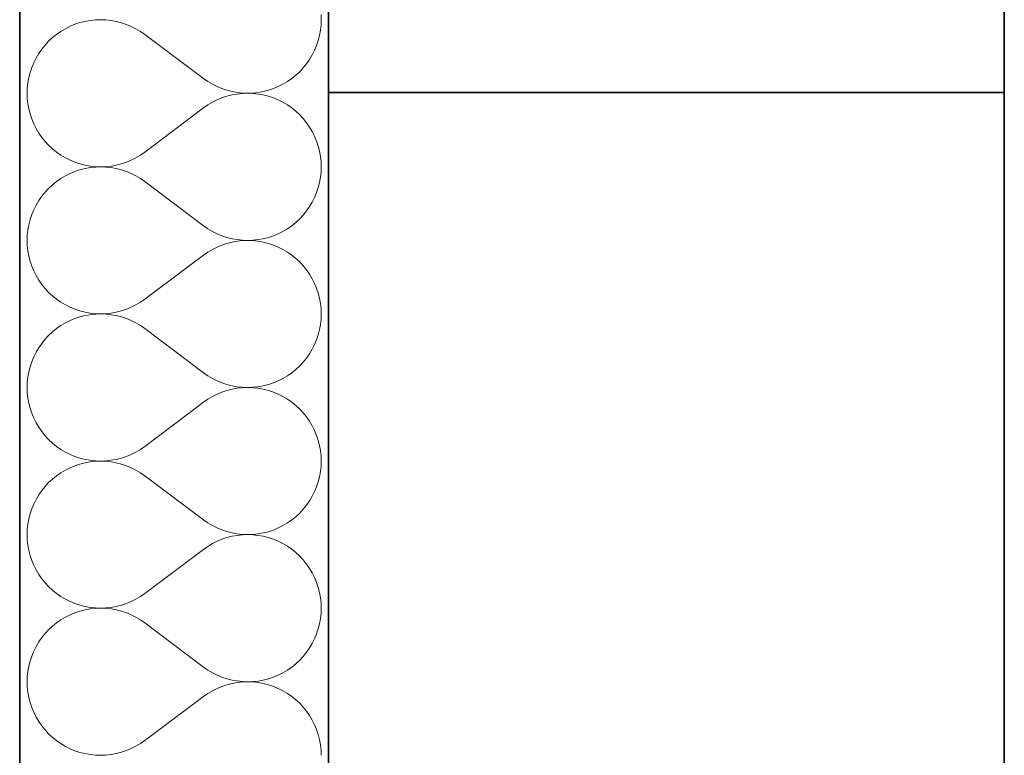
# Model space of a CAD drawing. Header units: millimetres. Extents: x -8078 to 234695, y -4319 to 602442.
# Tile 135 of 152: x 80170 to 80680, y 290848 to 291229. Entities that reach past the tile are written whole.
import ezdxf

# ---------------------------------------------------------------- set-up
doc = ezdxf.new("R2010")
doc.units = ezdxf.units.MM
doc.header["$MEASUREMENT"] = 0
for name, color, linetype in [('#podkład', 252, 'Continuous'), ('- A - ocieplenie', 7, 'Continuous'), ('Konstrukcja - Stropy', 7, 'Continuous'), ('Konstrukcja - Ściany zewnętrzne', 7, 'Continuous')]:
    doc.layers.add(name, color=color, linetype=linetype)

# ---------------------------------------------------------------- blocks, each defined once
blk = doc.blocks.new('UHYGFFFF')
at = {"layer": '- A - ocieplenie', "color": 252, "linetype": 'Continuous', "lineweight": 35, "ltscale": 100}
for p, q in [((19777.48, 396062.63), (19777.47, 388486.86)), ((19937.47, 388486.86), (19937.48, 396062.63))]:
    blk.add_line(p, q, dxfattribs=at)
at = {"layer": '- A - ocieplenie', "color": 252, "linetype": 'Continuous', "lineweight": 13, "ltscale": 100}
for p, q in [((19808.67, 391745.84), (19806.09, 391744.98)), ((19811.3, 391746.51), (19808.67, 391745.84)), ((19813.98, 391746.99), (19811.3, 391746.51)), ((19816.69, 391747.28), (19813.98, 391746.99)), ((19819.41, 391747.37), (19816.69, 391747.28)), ((19822.12, 391747.27), (19819.41, 391747.37)), ((19824.83, 391746.98), (19822.12, 391747.27)), ((19827.51, 391746.5), (19824.83, 391746.98)), ((19830.14, 391745.82), (19827.51, 391746.5)), ((19832.72, 391744.96), (19830.14, 391745.82)), ((19933.67, 391747.37), (19933.57, 391750.09)), ((19933.57, 391744.65), (19933.67, 391747.37)), ((19798.8, 391741.33), (19796.56, 391739.78)), ((19801.14, 391742.72), (19798.8, 391741.33)), ((19803.57, 391743.94), (19801.14, 391742.72)), ((19806.09, 391744.98), (19803.57, 391743.94)), ((19835.23, 391743.92), (19832.72, 391744.96)), ((19837.67, 391742.7), (19835.23, 391743.92)), ((19840, 391741.31), (19837.67, 391742.7)), ((19842.24, 391739.75), (19840, 391741.31)), ((19932.8, 391739.27), (19933.28, 391741.95)), ((19933.28, 391741.95), (19933.57, 391744.65)), ((19792.45, 391736.22), (19790.6, 391734.23)), ((19794.44, 391738.08), (19792.45, 391736.22)), ((19796.56, 391739.78), (19794.44, 391738.08)), ((19872.71, 391716.9), (19842.24, 391739.75)), ((19931.26, 391734.05), (19932.12, 391736.64)), ((19932.12, 391736.64), (19932.8, 391739.27)), ((19788.89, 391732.12), (19787.34, 391729.88)), ((19790.6, 391734.23), (19788.89, 391732.12)), ((19929, 391729.11), (19930.22, 391731.54)), ((19930.22, 391731.54), (19931.26, 391734.05)), ((19785.95, 391727.54), (19784.73, 391725.11)), ((19787.34, 391729.88), (19785.95, 391727.54)), ((19926.06, 391724.54), (19927.61, 391726.77)), ((19927.61, 391726.77), (19929, 391729.11)), ((19783.69, 391722.6), (19782.83, 391720.01)), ((19784.73, 391725.11), (19783.69, 391722.6)), ((19920.51, 391718.57), (19922.5, 391720.43)), ((19922.5, 391720.43), (19924.35, 391722.42)), ((19924.35, 391722.42), (19926.06, 391724.54)), ((19782.16, 391717.38), (19781.67, 391714.7)), ((19782.83, 391720.01), (19782.16, 391717.38)), ((19872.71, 391716.9), (19874.95, 391715.34)), ((19874.95, 391715.34), (19877.29, 391713.95)), ((19913.81, 391713.93), (19916.15, 391715.32)), ((19916.15, 391715.32), (19918.39, 391716.87)), ((19918.39, 391716.87), (19920.51, 391718.57)), ((19781.38, 391712), (19781.29, 391709.28)), ((19781.67, 391714.7), (19781.38, 391712)), ((19877.29, 391713.95), (19879.72, 391712.73)), ((19879.72, 391712.73), (19882.23, 391711.69)), ((19882.23, 391711.69), (19884.81, 391710.83)), ((19884.81, 391710.83), (19887.45, 391710.15)), ((19887.45, 391710.15), (19890.12, 391709.67)), ((19900.97, 391709.66), (19903.65, 391710.14)), ((19903.65, 391710.14), (19906.28, 391710.82)), ((19906.28, 391710.82), (19908.87, 391711.67)), ((19908.87, 391711.67), (19911.38, 391712.71)), ((19911.38, 391712.71), (19913.81, 391713.93)), ((19781.29, 391709.28), (19781.38, 391706.56)), ((19781.38, 391706.56), (19781.67, 391703.85)), ((19879.72, 391705.82), (19877.29, 391704.6)), ((19882.23, 391706.87), (19879.72, 391705.82)), ((19884.81, 391707.73), (19882.23, 391706.87)), ((19887.45, 391708.4), (19884.81, 391707.73)), ((19890.12, 391708.89), (19887.45, 391708.4)), ((19890.12, 391709.67), (19892.83, 391709.38)), ((19892.83, 391709.18), (19890.12, 391708.89)), ((19892.83, 391709.38), (19895.55, 391709.28)), ((19895.55, 391709.28), (19892.83, 391709.18)), ((19895.55, 391709.28), (19898.27, 391709.37)), ((19898.27, 391709.18), (19895.55, 391709.28)), ((19898.27, 391709.37), (19900.97, 391709.66)), ((19900.97, 391708.89), (19898.27, 391709.18)), ((19903.65, 391708.41), (19900.97, 391708.89)), ((19906.28, 391707.74), (19903.65, 391708.41)), ((19908.87, 391706.88), (19906.28, 391707.74)), ((19911.38, 391705.84), (19908.87, 391706.88)), ((19913.81, 391704.63), (19911.38, 391705.84)), ((19781.67, 391703.85), (19782.16, 391701.18)), ((19782.16, 391701.18), (19782.83, 391698.54)), ((19872.71, 391701.66), (19842.24, 391678.8)), ((19874.95, 391703.21), (19872.71, 391701.66)), ((19877.29, 391704.6), (19874.95, 391703.21)), ((19916.15, 391703.24), (19913.81, 391704.63)), ((19918.39, 391701.69), (19916.15, 391703.24)), ((19920.51, 391699.98), (19918.39, 391701.69)), ((19922.5, 391698.13), (19920.51, 391699.98)), ((19782.83, 391698.54), (19783.69, 391695.96)), ((19783.69, 391695.96), (19784.73, 391693.45)), ((19924.35, 391696.14), (19922.5, 391698.13)), ((19926.06, 391694.02), (19924.35, 391696.14)), ((19784.73, 391693.45), (19785.95, 391691.01)), ((19785.95, 391691.01), (19787.34, 391688.67)), ((19927.61, 391691.79), (19926.06, 391694.02)), ((19929, 391689.45), (19927.61, 391691.79)), ((19787.34, 391688.67), (19788.89, 391686.44)), ((19788.89, 391686.44), (19790.6, 391684.32)), ((19930.22, 391687.01), (19929, 391689.45)), ((19931.26, 391684.5), (19930.22, 391687.01)), ((19932.12, 391681.92), (19931.26, 391684.5)), ((19790.6, 391684.32), (19792.45, 391682.33)), ((19792.45, 391682.33), (19794.44, 391680.48)), ((19794.44, 391680.48), (19796.56, 391678.77)), ((19932.8, 391679.28), (19932.12, 391681.92)), ((19796.56, 391678.77), (19798.8, 391677.22)), ((19798.8, 391677.22), (19801.14, 391675.83)), ((19801.14, 391675.83), (19803.57, 391674.62)), ((19803.57, 391674.62), (19806.09, 391673.58)), ((19832.72, 391673.6), (19835.23, 391674.64)), ((19835.23, 391674.64), (19837.67, 391675.86)), ((19837.67, 391675.86), (19840, 391677.25)), ((19840, 391677.25), (19842.24, 391678.8)), ((19933.28, 391676.61), (19932.8, 391679.28)), ((19933.57, 391673.9), (19933.28, 391676.61)), ((19806.09, 391673.58), (19808.67, 391672.72)), ((19808.67, 391669.65), (19806.09, 391668.79)), ((19808.67, 391672.72), (19811.3, 391672.05)), ((19811.3, 391670.32), (19808.67, 391669.65)), ((19811.3, 391672.05), (19813.98, 391671.57)), ((19813.98, 391670.8), (19811.3, 391670.32)), ((19813.98, 391671.57), (19816.69, 391671.28)), ((19816.69, 391671.09), (19813.98, 391670.8)), ((19816.69, 391671.28), (19819.41, 391671.18)), ((19819.41, 391671.18), (19816.69, 391671.09)), ((19819.41, 391671.18), (19822.12, 391671.28)), ((19822.12, 391671.08), (19819.41, 391671.18)), ((19822.12, 391671.28), (19824.83, 391671.57)), ((19824.83, 391670.79), (19822.12, 391671.08)), ((19824.83, 391671.57), (19827.51, 391672.06)), ((19827.51, 391670.31), (19824.83, 391670.79)), ((19827.51, 391672.06), (19830.14, 391672.73)), ((19830.14, 391669.63), (19827.51, 391670.31)), ((19830.14, 391672.73), (19832.72, 391673.6)), ((19832.72, 391668.77), (19830.14, 391669.63)), ((19933.67, 391671.18), (19933.57, 391673.9)), ((19933.57, 391668.46), (19933.67, 391671.18)), ((19798.8, 391665.14), (19796.56, 391663.59)), ((19801.14, 391666.53), (19798.8, 391665.14)), ((19803.57, 391667.75), (19801.14, 391666.53)), ((19806.09, 391668.79), (19803.57, 391667.75)), ((19835.23, 391667.73), (19832.72, 391668.77)), ((19837.67, 391666.51), (19835.23, 391667.73)), ((19840, 391665.12), (19837.67, 391666.51)), ((19842.24, 391663.56), (19840, 391665.12)), ((19932.8, 391663.08), (19933.28, 391665.76)), ((19933.28, 391665.76), (19933.57, 391668.46)), ((19792.45, 391660.03), (19790.6, 391658.04)), ((19794.44, 391661.89), (19792.45, 391660.03)), ((19796.56, 391663.59), (19794.44, 391661.89)), ((19872.71, 391640.71), (19842.24, 391663.56)), ((19931.26, 391657.86), (19932.12, 391660.45)), ((19932.12, 391660.45), (19932.8, 391663.08)), ((19788.89, 391655.93), (19787.34, 391653.69)), ((19790.6, 391658.04), (19788.89, 391655.93)), ((19929, 391652.92), (19930.22, 391655.35)), ((19930.22, 391655.35), (19931.26, 391657.86)), ((19784.73, 391648.92), (19783.69, 391646.41)), ((19785.95, 391651.35), (19784.73, 391648.92)), ((19787.34, 391653.69), (19785.95, 391651.35)), ((19926.06, 391648.34), (19927.61, 391650.58)), ((19927.61, 391650.58), (19929, 391652.92)), ((19782.83, 391643.82), (19782.16, 391641.19)), ((19783.69, 391646.41), (19782.83, 391643.82)), ((19920.51, 391642.38), (19922.5, 391644.24)), ((19922.5, 391644.24), (19924.35, 391646.23)), ((19924.35, 391646.23), (19926.06, 391648.34)), ((19782.16, 391641.19), (19781.67, 391638.51)), ((19872.71, 391640.71), (19874.95, 391639.15)), ((19874.95, 391639.15), (19877.29, 391637.76)), ((19913.81, 391637.74), (19916.15, 391639.13)), ((19916.15, 391639.13), (19918.39, 391640.68)), ((19918.39, 391640.68), (19920.51, 391642.38)), ((19781.38, 391635.81), (19781.29, 391633.09)), ((19781.67, 391638.51), (19781.38, 391635.81)), ((19877.29, 391637.76), (19879.72, 391636.54)), ((19879.72, 391636.54), (19882.23, 391635.5)), ((19882.23, 391635.5), (19884.81, 391634.64)), ((19884.81, 391634.64), (19887.45, 391633.96)), ((19887.45, 391633.96), (19890.12, 391633.48)), ((19890.12, 391633.48), (19892.83, 391633.19)), ((19898.27, 391633.18), (19900.97, 391633.47)), ((19900.97, 391633.47), (19903.65, 391633.95)), ((19903.65, 391633.95), (19906.28, 391634.62)), ((19906.28, 391634.62), (19908.87, 391635.48)), ((19908.87, 391635.48), (19911.38, 391636.52)), ((19911.38, 391636.52), (19913.81, 391637.74)), ((19781.29, 391633.09), (19781.38, 391630.37)), ((19781.38, 391630.37), (19781.67, 391627.66)), ((19877.29, 391628.41), (19874.95, 391627.02)), ((19879.72, 391629.63), (19877.29, 391628.41)), ((19882.23, 391630.67), (19879.72, 391629.63)), ((19884.81, 391631.54), (19882.23, 391630.67)), ((19887.45, 391632.21), (19884.81, 391631.54)), ((19890.12, 391632.7), (19887.45, 391632.21)), ((19892.83, 391632.99), (19890.12, 391632.7)), ((19892.83, 391633.19), (19895.55, 391633.09)), ((19895.55, 391633.09), (19892.83, 391632.99)), ((19895.55, 391633.09), (19898.27, 391633.18)), ((19898.27, 391632.99), (19895.55, 391633.09)), ((19900.97, 391632.7), (19898.27, 391632.99)), ((19903.65, 391632.22), (19900.97, 391632.7)), ((19906.28, 391631.55), (19903.65, 391632.22)), ((19908.87, 391630.69), (19906.28, 391631.55)), ((19911.38, 391629.65), (19908.87, 391630.69)), ((19913.81, 391628.44), (19911.38, 391629.65)), ((19916.15, 391627.05), (19913.81, 391628.44)), ((19781.67, 391627.66), (19782.16, 391624.99)), ((19782.16, 391624.99), (19782.83, 391622.35)), ((19872.71, 391625.47), (19842.24, 391602.61)), ((19874.95, 391627.02), (19872.71, 391625.47)), ((19918.39, 391625.5), (19916.15, 391627.05)), ((19920.51, 391623.79), (19918.39, 391625.5)), ((19922.5, 391621.94), (19920.51, 391623.79)), ((19782.83, 391622.35), (19783.69, 391619.77)), ((19783.69, 391619.77), (19784.73, 391617.26)), ((19924.35, 391619.95), (19922.5, 391621.94)), ((19926.06, 391617.83), (19924.35, 391619.95)), ((19784.73, 391617.26), (19785.95, 391614.82)), ((19785.95, 391614.82), (19787.34, 391612.48)), ((19927.61, 391615.6), (19926.06, 391617.83)), ((19929, 391613.26), (19927.61, 391615.6)), ((19930.22, 391610.82), (19929, 391613.26)), ((19787.34, 391612.48), (19788.89, 391610.25)), ((19788.89, 391610.25), (19790.6, 391608.13)), ((19790.6, 391608.13), (19792.45, 391606.14)), ((19931.26, 391608.31), (19930.22, 391610.82)), ((19932.12, 391605.73), (19931.26, 391608.31)), ((19792.45, 391606.14), (19794.44, 391604.29)), ((19794.44, 391604.29), (19796.56, 391602.58)), ((19932.8, 391603.09), (19932.12, 391605.73)), ((19933.28, 391600.42), (19932.8, 391603.09)), ((19796.56, 391602.58), (19798.8, 391601.03)), ((19798.8, 391601.03), (19801.14, 391599.64)), ((19801.14, 391599.64), (19803.57, 391598.43)), ((19803.57, 391598.43), (19806.09, 391597.39)), ((19832.72, 391597.4), (19835.23, 391598.45)), ((19835.23, 391598.45), (19837.67, 391599.67)), ((19837.67, 391599.67), (19840, 391601.06)), ((19840, 391601.06), (19842.24, 391602.61)), ((19933.57, 391597.71), (19933.28, 391600.42)), ((19806.09, 391597.39), (19808.67, 391596.53)), ((19808.67, 391593.45), (19806.09, 391592.6)), ((19808.67, 391596.53), (19811.3, 391595.86)), ((19811.3, 391594.13), (19808.67, 391593.45)), ((19811.3, 391595.86), (19813.98, 391595.38)), ((19813.98, 391594.61), (19811.3, 391594.13)), ((19813.98, 391595.38), (19816.69, 391595.09)), ((19816.69, 391594.9), (19813.98, 391594.61)), ((19816.69, 391595.09), (19819.41, 391594.99)), ((19819.41, 391594.99), (19816.69, 391594.9)), ((19819.41, 391594.99), (19822.12, 391595.09)), ((19822.12, 391594.89), (19819.41, 391594.99)), ((19822.12, 391595.09), (19824.83, 391595.38)), ((19824.83, 391594.6), (19822.12, 391594.89)), ((19824.83, 391595.38), (19827.51, 391595.87)), ((19827.51, 391594.12), (19824.83, 391594.6)), ((19827.51, 391595.87), (19830.14, 391596.54)), ((19830.14, 391593.44), (19827.51, 391594.12)), ((19830.14, 391596.54), (19832.72, 391597.4)), ((19832.72, 391592.58), (19830.14, 391593.44)), ((19933.67, 391594.99), (19933.57, 391597.71)), ((19933.57, 391592.27), (19933.67, 391594.99)), ((19798.8, 391588.95), (19796.56, 391587.4)), ((19801.14, 391590.34), (19798.8, 391588.95)), ((19803.57, 391591.56), (19801.14, 391590.34)), ((19806.09, 391592.6), (19803.57, 391591.56)), ((19835.23, 391591.54), (19832.72, 391592.58)), ((19837.67, 391590.32), (19835.23, 391591.54)), ((19840, 391588.93), (19837.67, 391590.32)), ((19842.24, 391587.37), (19840, 391588.93)), ((19932.8, 391586.89), (19933.28, 391589.57)), ((19933.28, 391589.57), (19933.57, 391592.27)), ((19792.45, 391583.84), (19790.6, 391581.85)), ((19794.44, 391585.7), (19792.45, 391583.84)), ((19796.56, 391587.4), (19794.44, 391585.7)), ((19872.71, 391564.52), (19842.24, 391587.37)), ((19931.26, 391581.67), (19932.12, 391584.26)), ((19932.12, 391584.26), (19932.8, 391586.89)), ((19787.34, 391577.5), (19785.95, 391575.16)), ((19788.89, 391579.73), (19787.34, 391577.5)), ((19790.6, 391581.85), (19788.89, 391579.73)), ((19929, 391576.73), (19930.22, 391579.16)), ((19930.22, 391579.16), (19931.26, 391581.67)), ((19784.73, 391572.73), (19783.69, 391570.22)), ((19785.95, 391575.16), (19784.73, 391572.73)), ((19926.06, 391572.15), (19927.61, 391574.39)), ((19927.61, 391574.39), (19929, 391576.73)), ((19782.83, 391567.63), (19782.16, 391565)), ((19783.69, 391570.22), (19782.83, 391567.63)), ((19920.51, 391566.19), (19922.5, 391568.05)), ((19922.5, 391568.05), (19924.35, 391570.04)), ((19924.35, 391570.04), (19926.06, 391572.15)), ((19781.67, 391562.32), (19781.38, 391559.62)), ((19782.16, 391565), (19781.67, 391562.32)), ((19872.71, 391564.52), (19874.95, 391562.96)), ((19874.95, 391562.96), (19877.29, 391561.57)), ((19913.81, 391561.55), (19916.15, 391562.94)), ((19916.15, 391562.94), (19918.39, 391564.49)), ((19918.39, 391564.49), (19920.51, 391566.19)), ((19781.38, 391559.62), (19781.29, 391556.9)), ((19877.29, 391561.57), (19879.72, 391560.35)), ((19879.72, 391560.35), (19882.23, 391559.31)), ((19882.23, 391559.31), (19884.81, 391558.45)), ((19884.81, 391558.45), (19887.45, 391557.77)), ((19887.45, 391557.77), (19890.12, 391557.29)), ((19890.12, 391557.29), (19892.83, 391557)), ((19892.83, 391557), (19895.55, 391556.9)), ((19895.55, 391556.9), (19898.27, 391556.99)), ((19898.27, 391556.99), (19900.97, 391557.28)), ((19900.97, 391557.28), (19903.65, 391557.76)), ((19903.65, 391557.76), (19906.28, 391558.43)), ((19906.28, 391558.43), (19908.87, 391559.29)), ((19908.87, 391559.29), (19911.38, 391560.33)), ((19911.38, 391560.33), (19913.81, 391561.55)), ((19781.29, 391556.9), (19781.38, 391554.18)), ((19781.38, 391554.18), (19781.67, 391551.47)), ((19877.29, 391552.22), (19874.95, 391550.83)), ((19879.72, 391553.44), (19877.29, 391552.22)), ((19882.23, 391554.48), (19879.72, 391553.44)), ((19884.81, 391555.35), (19882.23, 391554.48)), ((19887.45, 391556.02), (19884.81, 391555.35)), ((19890.12, 391556.51), (19887.45, 391556.02)), ((19892.83, 391556.8), (19890.12, 391556.51)), ((19895.55, 391556.9), (19892.83, 391556.8)), ((19898.27, 391556.8), (19895.55, 391556.9)), ((19900.97, 391556.51), (19898.27, 391556.8)), ((19903.65, 391556.03), (19900.97, 391556.51)), ((19906.28, 391555.36), (19903.65, 391556.03)), ((19908.87, 391554.5), (19906.28, 391555.36)), ((19911.38, 391553.46), (19908.87, 391554.5)), ((19913.81, 391552.25), (19911.38, 391553.46)), ((19916.15, 391550.86), (19913.81, 391552.25)), ((19781.67, 391551.47), (19782.16, 391548.8)), ((19782.16, 391548.8), (19782.83, 391546.16)), ((19872.71, 391549.28), (19842.24, 391526.42)), ((19874.95, 391550.83), (19872.71, 391549.28)), ((19918.39, 391549.31), (19916.15, 391550.86)), ((19920.51, 391547.6), (19918.39, 391549.31)), ((19922.5, 391545.75), (19920.51, 391547.6)), ((19782.83, 391546.16), (19783.69, 391543.58)), ((19783.69, 391543.58), (19784.73, 391541.07)), ((19924.35, 391543.76), (19922.5, 391545.75)), ((19926.06, 391541.64), (19924.35, 391543.76)), ((19927.61, 391539.4), (19926.06, 391541.64)), ((19784.73, 391541.07), (19785.95, 391538.63)), ((19785.95, 391538.63), (19787.34, 391536.29)), ((19929, 391537.07), (19927.61, 391539.4)), ((19930.22, 391534.63), (19929, 391537.07)), ((19787.34, 391536.29), (19788.89, 391534.06)), ((19788.89, 391534.06), (19790.6, 391531.94)), ((19790.6, 391531.94), (19792.45, 391529.95)), ((19931.26, 391532.12), (19930.22, 391534.63)), ((19932.12, 391529.54), (19931.26, 391532.12)), ((19792.45, 391529.95), (19794.44, 391528.1)), ((19794.44, 391528.1), (19796.56, 391526.39)), ((19796.56, 391526.39), (19798.8, 391524.84)), ((19840, 391524.87), (19842.24, 391526.42)), ((19932.8, 391526.9), (19932.12, 391529.54)), ((19933.28, 391524.23), (19932.8, 391526.9)), ((19798.8, 391524.84), (19801.14, 391523.45)), ((19801.14, 391523.45), (19803.57, 391522.24)), ((19803.57, 391522.24), (19806.09, 391521.2)), ((19832.72, 391521.21), (19835.23, 391522.26)), ((19835.23, 391522.26), (19837.67, 391523.48)), ((19837.67, 391523.48), (19840, 391524.87)), ((19933.57, 391521.52), (19933.28, 391524.23)), ((19933.67, 391518.8), (19933.57, 391521.52)), ((19806.09, 391516.41), (19803.57, 391515.37)), ((19806.09, 391521.2), (19808.67, 391520.34)), ((19808.67, 391517.26), (19806.09, 391516.41)), ((19808.67, 391520.34), (19811.3, 391519.67)), ((19811.3, 391517.94), (19808.67, 391517.26)), ((19811.3, 391519.67), (19813.98, 391519.19)), ((19813.98, 391518.42), (19811.3, 391517.94)), ((19813.98, 391519.19), (19816.69, 391518.9)), ((19816.69, 391518.71), (19813.98, 391518.42)), ((19816.69, 391518.9), (19819.41, 391518.8)), ((19819.41, 391518.8), (19816.69, 391518.71)), ((19819.41, 391518.8), (19822.12, 391518.9)), ((19822.12, 391518.7), (19819.41, 391518.8)), ((19822.12, 391518.9), (19824.83, 391519.19)), ((19824.83, 391518.41), (19822.12, 391518.7)), ((19824.83, 391519.19), (19827.51, 391519.68)), ((19827.51, 391517.93), (19824.83, 391518.41)), ((19827.51, 391519.68), (19830.14, 391520.35)), ((19830.14, 391517.25), (19827.51, 391517.93)), ((19830.14, 391520.35), (19832.72, 391521.21)), ((19832.72, 391516.39), (19830.14, 391517.25)), ((19835.23, 391515.35), (19832.72, 391516.39)), ((19933.57, 391516.08), (19933.67, 391518.8)), ((19796.56, 391511.21), (19794.44, 391509.51)), ((19798.8, 391512.76), (19796.56, 391511.21)), ((19801.14, 391514.15), (19798.8, 391512.76)), ((19803.57, 391515.37), (19801.14, 391514.15)), ((19837.67, 391514.13), (19835.23, 391515.35)), ((19840, 391512.74), (19837.67, 391514.13)), ((19842.24, 391511.18), (19840, 391512.74)), ((19872.71, 391488.33), (19842.24, 391511.18)), ((19932.8, 391510.7), (19933.28, 391513.38)), ((19933.28, 391513.38), (19933.57, 391516.08)), ((19792.45, 391507.65), (19790.6, 391505.66)), ((19794.44, 391509.51), (19792.45, 391507.65)), ((19931.26, 391505.48), (19932.12, 391508.06)), ((19932.12, 391508.06), (19932.8, 391510.7)), ((19787.34, 391501.31), (19785.95, 391498.97)), ((19788.89, 391503.54), (19787.34, 391501.31)), ((19790.6, 391505.66), (19788.89, 391503.54)), ((19929, 391500.54), (19930.22, 391502.97)), ((19930.22, 391502.97), (19931.26, 391505.48)), ((19784.73, 391496.54), (19783.69, 391494.02)), ((19785.95, 391498.97), (19784.73, 391496.54)), ((19924.35, 391493.85), (19926.06, 391495.96)), ((19926.06, 391495.96), (19927.61, 391498.2)), ((19927.61, 391498.2), (19929, 391500.54)), ((19782.83, 391491.44), (19782.16, 391488.81)), ((19783.69, 391494.02), (19782.83, 391491.44)), ((19920.51, 391490), (19922.5, 391491.86)), ((19922.5, 391491.86), (19924.35, 391493.85)), ((19781.67, 391486.13), (19781.38, 391483.43)), ((19782.16, 391488.81), (19781.67, 391486.13)), ((19872.71, 391488.33), (19874.95, 391486.77)), ((19874.95, 391486.77), (19877.29, 391485.38)), ((19913.81, 391485.36), (19916.15, 391486.75)), ((19916.15, 391486.75), (19918.39, 391488.3)), ((19918.39, 391488.3), (19920.51, 391490)), ((19781.38, 391483.43), (19781.29, 391480.71)), ((19781.29, 391480.71), (19781.38, 391477.99)), ((19877.29, 391485.38), (19879.72, 391484.16)), ((19879.72, 391484.16), (19882.23, 391483.12)), ((19882.23, 391483.12), (19884.81, 391482.26)), ((19884.81, 391482.26), (19887.45, 391481.58)), ((19887.45, 391481.58), (19890.12, 391481.1)), ((19890.12, 391481.1), (19892.83, 391480.81)), ((19892.83, 391480.61), (19890.12, 391480.31)), ((19892.83, 391480.81), (19895.55, 391480.71)), ((19895.55, 391480.71), (19892.83, 391480.61)), ((19895.55, 391480.71), (19898.27, 391480.8)), ((19898.27, 391480.61), (19895.55, 391480.71)), ((19898.27, 391480.8), (19900.97, 391481.09)), ((19900.97, 391480.32), (19898.27, 391480.61)), ((19900.97, 391481.09), (19903.65, 391481.57)), ((19903.65, 391481.57), (19906.28, 391482.24)), ((19906.28, 391482.24), (19908.87, 391483.1)), ((19908.87, 391483.1), (19911.38, 391484.14)), ((19911.38, 391484.14), (19913.81, 391485.36)), ((19781.38, 391477.99), (19781.67, 391475.28)), ((19877.29, 391476.03), (19874.95, 391474.64)), ((19879.72, 391477.25), (19877.29, 391476.03)), ((19882.23, 391478.29), (19879.72, 391477.25)), ((19884.81, 391479.16), (19882.23, 391478.29)), ((19887.45, 391479.83), (19884.81, 391479.16)), ((19890.12, 391480.31), (19887.45, 391479.83)), ((19903.65, 391479.84), (19900.97, 391480.32)), ((19906.28, 391479.17), (19903.65, 391479.84)), ((19908.87, 391478.31), (19906.28, 391479.17)), ((19911.38, 391477.27), (19908.87, 391478.31)), ((19913.81, 391476.05), (19911.38, 391477.27)), ((19916.15, 391474.67), (19913.81, 391476.05)), ((19781.67, 391475.28), (19782.16, 391472.61)), ((19782.16, 391472.61), (19782.83, 391469.97)), ((19872.71, 391473.09), (19842.24, 391450.23)), ((19874.95, 391474.64), (19872.71, 391473.09)), ((19918.39, 391473.12), (19916.15, 391474.67)), ((19920.51, 391471.41), (19918.39, 391473.12)), ((19922.5, 391469.56), (19920.51, 391471.41)), ((19782.83, 391469.97), (19783.69, 391467.39)), ((19783.69, 391467.39), (19784.73, 391464.88)), ((19924.35, 391467.57), (19922.5, 391469.56)), ((19926.06, 391465.45), (19924.35, 391467.57)), ((19927.61, 391463.21), (19926.06, 391465.45)), ((19784.73, 391464.88), (19785.95, 391462.44)), ((19785.95, 391462.44), (19787.34, 391460.1)), ((19787.34, 391460.1), (19788.89, 391457.87)), ((19929, 391460.88), (19927.61, 391463.21)), ((19930.22, 391458.44), (19929, 391460.88)), ((19788.89, 391457.87), (19790.6, 391455.75)), ((19790.6, 391455.75), (19792.45, 391453.76)), ((19931.26, 391455.93), (19930.22, 391458.44)), ((19932.12, 391453.35), (19931.26, 391455.93)), ((19792.45, 391453.76), (19794.44, 391451.91)), ((19794.44, 391451.91), (19796.56, 391450.2)), ((19796.56, 391450.2), (19798.8, 391448.65)), ((19840, 391448.68), (19842.24, 391450.23)), ((19932.8, 391450.71), (19932.12, 391453.35)), ((19933.28, 391448.03), (19932.8, 391450.71)), ((19798.8, 391448.65), (19801.14, 391447.26)), ((19801.14, 391447.26), (19803.57, 391446.05)), ((19803.57, 391446.05), (19806.09, 391445.01)), ((19806.09, 391445.01), (19808.67, 391444.15)), ((19830.14, 391444.16), (19832.72, 391445.02)), ((19832.72, 391445.02), (19835.23, 391446.07)), ((19835.23, 391446.07), (19837.67, 391447.29)), ((19837.67, 391447.29), (19840, 391448.68)), ((19933.57, 391445.33), (19933.28, 391448.03)), ((19933.67, 391442.61), (19933.57, 391445.33)), ((19806.09, 391440.22), (19803.57, 391439.18)), ((19808.67, 391441.07), (19806.09, 391440.22)), ((19808.67, 391444.15), (19811.3, 391443.48)), ((19811.3, 391441.75), (19808.67, 391441.07)), ((19811.3, 391443.48), (19813.98, 391443)), ((19813.98, 391442.23), (19811.3, 391441.75)), ((19813.98, 391443), (19816.69, 391442.71)), ((19816.69, 391442.52), (19813.98, 391442.23)), ((19816.69, 391442.71), (19819.41, 391442.61)), ((19819.41, 391442.61), (19816.69, 391442.52)), ((19819.41, 391442.61), (19822.12, 391442.71)), ((19822.12, 391442.51), (19819.41, 391442.61)), ((19822.12, 391442.71), (19824.83, 391443)), ((19824.83, 391442.22), (19822.12, 391442.51)), ((19824.83, 391443), (19827.51, 391443.49)), ((19827.51, 391441.73), (19824.83, 391442.22)), ((19827.51, 391443.49), (19830.14, 391444.16)), ((19830.14, 391441.06), (19827.51, 391441.73)), ((19832.72, 391440.2), (19830.14, 391441.06)), ((19835.23, 391439.16), (19832.72, 391440.2)), ((19933.28, 391437.19), (19933.57, 391439.89)), ((19933.57, 391439.89), (19933.67, 391442.61)), ((19796.56, 391435.02), (19794.44, 391433.32)), ((19798.8, 391436.57), (19796.56, 391435.02)), ((19801.14, 391437.96), (19798.8, 391436.57)), ((19803.57, 391439.18), (19801.14, 391437.96)), ((19837.67, 391437.94), (19835.23, 391439.16)), ((19840, 391436.55), (19837.67, 391437.94)), ((19842.24, 391434.99), (19840, 391436.55)), ((19872.71, 391412.14), (19842.24, 391434.99)), ((19932.8, 391434.51), (19933.28, 391437.19)), ((19790.6, 391429.47), (19788.89, 391427.35)), ((19792.45, 391431.46), (19790.6, 391429.47)), ((19794.44, 391433.32), (19792.45, 391431.46)), ((19931.26, 391429.29), (19932.12, 391431.87)), ((19932.12, 391431.87), (19932.8, 391434.51)), ((19787.34, 391425.12), (19785.95, 391422.78)), ((19788.89, 391427.35), (19787.34, 391425.12)), ((19927.61, 391422.01), (19929, 391424.35)), ((19929, 391424.35), (19930.22, 391426.78)), ((19930.22, 391426.78), (19931.26, 391429.29)), ((19784.73, 391420.35), (19783.69, 391417.83)), ((19785.95, 391422.78), (19784.73, 391420.35)), ((19924.35, 391417.66), (19926.06, 391419.77)), ((19926.06, 391419.77), (19927.61, 391422.01)), ((19782.83, 391415.25), (19782.16, 391412.62)), ((19783.69, 391417.83), (19782.83, 391415.25)), ((19920.51, 391413.81), (19922.5, 391415.67)), ((19922.5, 391415.67), (19924.35, 391417.66)), ((19781.67, 391409.94), (19781.38, 391407.23)), ((19782.16, 391412.62), (19781.67, 391409.94)), ((19872.71, 391412.14), (19874.95, 391410.58)), ((19874.95, 391410.58), (19877.29, 391409.19)), ((19877.29, 391409.19), (19879.72, 391407.97)), ((19911.38, 391407.95), (19913.81, 391409.17)), ((19913.81, 391409.17), (19916.15, 391410.56)), ((19916.15, 391410.56), (19918.39, 391412.11)), ((19918.39, 391412.11), (19920.51, 391413.81)), ((19781.38, 391407.23), (19781.29, 391404.52)), ((19781.29, 391404.52), (19781.38, 391401.8)), ((19879.72, 391407.97), (19882.23, 391406.93)), ((19882.23, 391406.93), (19884.81, 391406.07)), ((19884.81, 391406.07), (19887.45, 391405.39)), ((19887.45, 391405.39), (19890.12, 391404.91)), ((19890.12, 391404.12), (19887.45, 391403.64)), ((19890.12, 391404.91), (19892.83, 391404.61)), ((19892.83, 391404.42), (19890.12, 391404.12)), ((19892.83, 391404.61), (19895.55, 391404.52)), ((19895.55, 391404.52), (19892.83, 391404.42)), ((19895.55, 391404.52), (19898.27, 391404.61)), ((19898.27, 391404.42), (19895.55, 391404.52)), ((19898.27, 391404.61), (19900.97, 391404.9)), ((19900.97, 391404.13), (19898.27, 391404.42)), ((19900.97, 391404.9), (19903.65, 391405.38)), ((19903.65, 391403.65), (19900.97, 391404.13)), ((19903.65, 391405.38), (19906.28, 391406.05)), ((19906.28, 391406.05), (19908.87, 391406.91)), ((19908.87, 391406.91), (19911.38, 391407.95)), ((19781.38, 391401.8), (19781.67, 391399.09)), ((19781.67, 391399.09), (19782.16, 391396.42)), ((19877.29, 391399.84), (19874.95, 391398.45)), ((19879.72, 391401.06), (19877.29, 391399.84)), ((19882.23, 391402.1), (19879.72, 391401.06)), ((19884.81, 391402.96), (19882.23, 391402.1)), ((19887.45, 391403.64), (19884.81, 391402.96)), ((19906.28, 391402.98), (19903.65, 391403.65)), ((19908.87, 391402.12), (19906.28, 391402.98)), ((19911.38, 391401.08), (19908.87, 391402.12)), ((19913.81, 391399.86), (19911.38, 391401.08)), ((19916.15, 391398.48), (19913.81, 391399.86)), ((19782.16, 391396.42), (19782.83, 391393.78)), ((19782.83, 391393.78), (19783.69, 391391.2)), ((19872.71, 391396.9), (19842.24, 391374.04)), ((19874.95, 391398.45), (19872.71, 391396.9)), ((19918.39, 391396.93), (19916.15, 391398.48)), ((19920.51, 391395.22), (19918.39, 391396.93)), ((19922.5, 391393.37), (19920.51, 391395.22)), ((19783.69, 391391.2), (19784.73, 391388.68)), ((19784.73, 391388.68), (19785.95, 391386.25)), ((19924.35, 391391.38), (19922.5, 391393.37)), ((19926.06, 391389.26), (19924.35, 391391.38)), ((19927.61, 391387.02), (19926.06, 391389.26)), ((19785.95, 391386.25), (19787.34, 391383.91)), ((19787.34, 391383.91), (19788.89, 391381.68)), ((19929, 391384.68), (19927.61, 391387.02)), ((19930.22, 391382.25), (19929, 391384.68)), ((19788.89, 391381.68), (19790.6, 391379.56)), ((19790.6, 391379.56), (19792.45, 391377.57)), ((19931.26, 391379.74), (19930.22, 391382.25)), ((19932.12, 391377.16), (19931.26, 391379.74)), ((19792.45, 391377.57), (19794.44, 391375.72)), ((19794.44, 391375.72), (19796.56, 391374.01)), ((19796.56, 391374.01), (19798.8, 391372.46)), ((19840, 391372.49), (19842.24, 391374.04)), ((19932.8, 391374.52), (19932.12, 391377.16)), ((19933.28, 391371.84), (19932.8, 391374.52)), ((19798.8, 391372.46), (19801.14, 391371.07)), ((19801.14, 391371.07), (19803.57, 391369.86)), ((19803.57, 391369.86), (19806.09, 391368.82)), ((19806.09, 391368.82), (19808.67, 391367.96)), ((19830.14, 391367.97), (19832.72, 391368.83)), ((19832.72, 391368.83), (19835.23, 391369.88)), ((19835.23, 391369.88), (19837.67, 391371.1)), ((19837.67, 391371.1), (19840, 391372.49)), ((19933.57, 391369.14), (19933.28, 391371.84)), ((19933.67, 391366.42), (19933.57, 391369.14)), ((19808.67, 391367.96), (19811.3, 391367.29)), ((19811.3, 391367.29), (19813.98, 391366.81)), ((19813.98, 391366.81), (19816.69, 391366.52)), ((19816.69, 391366.52), (19819.41, 391366.42)), ((19819.41, 391366.42), (19822.12, 391366.52)), ((19822.12, 391366.52), (19824.83, 391366.81)), ((19824.83, 391366.81), (19827.51, 391367.3)), ((19827.51, 391367.3), (19830.14, 391367.97))]:
    blk.add_line(p, q, dxfattribs=at)
at = {"color": 252, "linetype": 'Continuous', "lineweight": 35, "ltscale": 100}
for p, q in [((19937.47, 391709.67), (19937.47, 390829.67)), ((20287.47, 390829.67), (20287.47, 391709.67))]:
    blk.add_line(p, q, dxfattribs=at)
at = {"layer": 'Konstrukcja - Stropy', "color": 252, "linetype": 'Continuous', "lineweight": 13, "ltscale": 100}
blk.add_line((19937.48, 388030.59), (19937.48, 395682.67), dxfattribs=at)
blk.add_line((19937.48, 388030.59), (19937.48, 395682.67), dxfattribs=at)
at = {"layer": 'Konstrukcja - Ściany zewnętrzne', "color": 252, "linetype": 'Continuous', "lineweight": 35, "ltscale": 100}
for p, q in [((19937.47, 392109.67), (19937.47, 391709.67)), ((20287.47, 391709.67), (20287.47, 392109.67)), ((20117.47, 391709.67), (19937.47, 391709.67)), ((20167.47, 391709.67), (20117.47, 391709.67)), ((20287.47, 391709.67), (20167.47, 391709.67))]:
    blk.add_line(p, q, dxfattribs=at)

msp = doc.modelspace()

# ---------------------------------------------------------------- block references
at = {"layer": '#podkład'}
msp.add_blockref('UHYGFFFF', (60392.7, -100518.68), dxfattribs=at)

doc.saveas('drawing.dxf')
